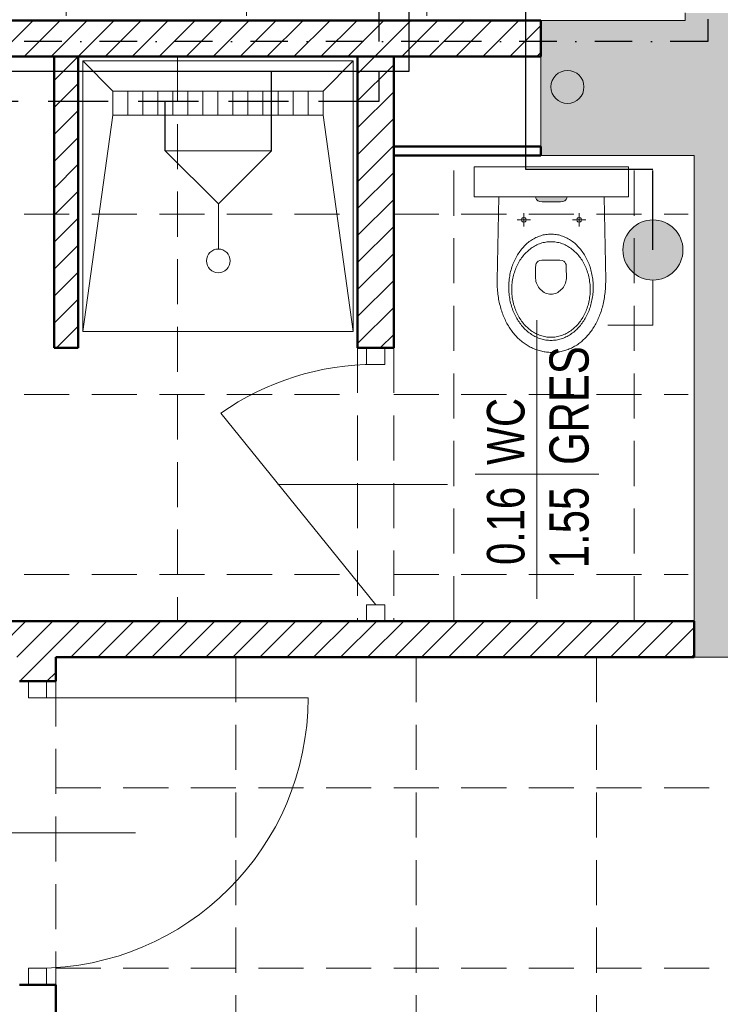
# Model space of a CAD drawing. Header units: millimetres. Extents: x -23540 to 53212, y -37964 to 41185.
# Tile 39 of 203: x -8764 to -8531, y -31801 to -31474. Entities that reach past the tile are written whole.
import ezdxf
from ezdxf.enums import TextEntityAlignment as Align

# ---------------------------------------------------------------- set-up
doc = ezdxf.new("R2010")
doc.units = ezdxf.units.MM
for name, pattern in [('DASHDOT', [1, 0.5, -0.25, 0, -0.25]), ('DASHED', [0.75, 0.5, -0.25]), ('DASHEDX2', [1.5, 1, -0.5])]:
    doc.linetypes.add(name, pattern=pattern)
doc.layers.get('0').update_dxf_attribs({"lineweight": 18})
for name, color, linetype, lineweight in [('BA_KS_ist.', 34, 'Continuous', 50), ('BA_met', 7, 'Continuous', 18), ('Cienka', 7, 'Continuous', 18), ('mm_CWP', 210, 'DASHDOT', 30), ('mm_CWU', 20, 'DASHED', 30), ('mm_woda_armatura', 7, 'Continuous', 20), ('mm_ZWU', 5, 'Continuous', 30), ('PG_PRZERYWANE_ŚREDNIE', 1, 'DASHEDX2', 18), ('PG_WIDOKOWE_CIENKIE', 1, 'Continuous', 18), ('PG_WYPOSAŻENIE', 1, 'Continuous', 18), ('PG_ŚCIANY_DZIAŁOWE', 3, 'Continuous', 18), ('WYPOSAŻENIE GARAŻU', 253, 'Continuous', 5)]:
    doc.layers.add(name, color=color, linetype=linetype, lineweight=lineweight)
doc.styles.add('ROMANS', font='bikromsw.shx', dxfattribs={"width": 0.8})
doc.styles.get("Standard").update_dxf_attribs({"font": 'arial.ttf'})
doc.linetypes.add('HOT_WATER_SUPPLY', pattern='A,0.5,-0.2,["HW",Standard,S=0.1,R=0,X=-0.1,Y=-0.05],-0.2', length=0.9)

# ---------------------------------------------------------------- blocks, each defined once
blk = doc.blocks.new('jamb')
blk.add_lwpolyline([(-0.5, -0.5), (-0.5, 0.5), (0.5, 0.5), (0.5, -0.5)], close=True)
blk = doc.blocks.new('dr1h901')
at = {"color": 0}
blk.add_line((-0.5, 0), (-0.5, 1), dxfattribs=at)
blk.add_line((0, 0.3622), (0, -0.2655))
blk.add_arc((-0.5, 0), 1, 0, 90, dxfattribs=at)
blk = doc.blocks.new('bikmet')
blk.add_line((0, 1.65), (0, -1.65))
at = {"style": 'ROMANS', "width": 0.8}
blk.add_attdef('NRPOM', text='', height=1, dxfattribs=at).set_placement((-0.333, 0.333), align=Align.RIGHT)
blk.add_attdef('NWAPOM', (0.25, 0.333), '', height=1, dxfattribs=at)
blk.add_attdef('RAREA', text='', height=1.042, dxfattribs=at).set_placement((-0.333, -0.333), align=Align.TOP_RIGHT)
blk.add_attdef('PODLOGA', text='', height=1.042, dxfattribs=at).set_placement((0.25, -0.333), align=Align.TOP_LEFT)
blk = doc.blocks.new('natrysk')
at = {"layer": 'mm_CWU', "ltscale": 100}
blk.add_line((32256.82, 5293.32), (32256.82, 5276.9), dxfattribs=at)
at = {"layer": 'mm_woda_armatura', "linetype": 'HOT_WATER_SUPPLY'}
blk.add_line((32239.14, 5310.99), (32239.14, 5325.99), dxfattribs=at)
at = {"layer": 'mm_woda_armatura', "linetype": 'Continuous'}
for p, q in [((32239.14, 5310.99), (32221.46, 5293.32)), ((32239.14, 5310.99), (32256.82, 5293.32)), ((32256.82, 5293.32), (32221.46, 5293.32))]:
    blk.add_line(p, q, dxfattribs=at)
at = {"layer": 'mm_woda_armatura', "linetype": 'HOT_WATER_SUPPLY'}
blk.add_circle((32239.14, 5329.95), 3.95, dxfattribs=at)
at = {"layer": 'mm_ZWU', "ltscale": 100}
blk.add_line((32221.46, 5293.32), (32221.46, 5266.9), dxfattribs=at)
blk = doc.blocks.new('zaworWC')
at = {"layer": 'mm_woda_armatura', "linetype": 'HOT_WATER_SUPPLY'}
blk.add_hatch(color=256, dxfattribs=at).paths.add_polyline_path([(32311.96, 5272.68, 1), (32331.96, 5272.68, 1)])
for p, q in [((32321.96, 5282.68), (32321.96, 5297.68)), ((32321.96, 5297.68), (32336.96, 5297.68))]:
    blk.add_line(p, q, dxfattribs=at)
blk.add_circle((32321.96, 5272.68), 10, dxfattribs=at)
at = {"layer": 'mm_ZWU', "ltscale": 100}
blk.add_line((32321.96, 5272.68), (32321.96, 5246.26), dxfattribs=at)

msp = doc.modelspace()

# ---------------------------------------------------------------- hatches: boundary and pattern name
at = {"lineweight": 18, "true_color": 0x636466, "transparency": 33554559}
h = msp.add_hatch(color=251, dxfattribs=at)
h.dxf.hatch_style = 1
h.paths.add_polyline_path([(-8583.68, -31534.37), (-8582.91, -31534.26), (-8582.29, -31533.97), (-8581.83, -31533.58), (-8581.54, -31533.14), (-8581.44, -31532.73), (-8592.03, -31532.73), (-8591.93, -31533.14), (-8591.65, -31533.58), (-8591.19, -31533.97), (-8590.57, -31534.26), (-8589.79, -31534.37)])
at = {"layer": 'PG_ŚCIANY_DZIAŁOWE', "true_color": 0x636466, "transparency": 33554610}
h = msp.add_hatch(color=251, dxfattribs=at)
h.dxf.hatch_style = 1
h.paths.add_polyline_path([(-8590.21, -31518.96), (-8519.71, -31518.96), (-8519.71, -31494.46), (-8460.21, -31494.46), (-8460.21, -31479.46), (-8518.71, -31479.46), (-8518.71, -31471.46), (-8542.21, -31471.46), (-8542.21, -31473.96), (-8590.21, -31473.96)])
h = msp.add_hatch(color=251, dxfattribs=at)
h.dxf.hatch_style = 1
h.paths.add_polyline_path([(-8519.71, -31518.96), (-8539.21, -31518.96), (-8539.21, -31685.96), (-8519.71, -31685.96)])

# ---------------------------------------------------------------- linework, layer by layer
at = {"color": 251, "true_color": 0x636466}
for p, q in [((-8542.21, -31471.46), (-8542.21, -31473.96)), ((-9119.71, -31473.96), (-8590.21, -31473.96)), ((-8590.21, -31473.96), (-8590.21, -31485.96)), ((-8542.21, -31473.96), (-8590.21, -31473.96)), ((-8590.21, -31473.96), (-8590.21, -31518.96)), ((-8590.21, -31485.96), (-9119.71, -31485.96)), ((-8590.21, -31518.96), (-8539.21, -31518.96)), ((-8539.21, -31685.96), (-8539.21, -31518.96)), ((-8642.21, -31582.96), (-8648.21, -31582.96)), ((-8648.21, -31582.96), (-8648.21, -31588.46)), ((-8642.21, -31588.46), (-8642.21, -31582.96)), ((-8648.21, -31588.46), (-8642.21, -31588.46)), ((-8539.21, -31685.96), (-8519.71, -31685.96))]:
    msp.add_line(p, q, dxfattribs=at)
at = {"color": 251, "lineweight": 18, "true_color": 0x636466}
for p, q in [((-8612.4, -31532.73), (-8612.4, -31522.73)), ((-8612.4, -31522.73), (-8561.08, -31522.73)), ((-8561.08, -31532.73), (-8561.08, -31522.73)), ((-8612.4, -31532.73), (-8561.08, -31532.73))]:
    msp.add_line(p, q, dxfattribs=at)
at = {"color": 251, "lineweight": 13, "true_color": 0x636466}
for p, q in [((-8604.26, -31532.72), (-8604.81, -31560.44)), ((-8591.93, -31533.14), (-8592.03, -31532.73)), ((-8591.65, -31533.58), (-8591.93, -31533.14)), ((-8591.19, -31533.97), (-8591.65, -31533.58)), ((-8590.57, -31534.26), (-8591.19, -31533.97)), ((-8589.79, -31534.37), (-8590.57, -31534.26)), ((-8589.79, -31534.37), (-8583.68, -31534.37)), ((-8583.68, -31534.37), (-8582.91, -31534.26)), ((-8582.91, -31534.26), (-8582.29, -31533.97)), ((-8582.29, -31533.97), (-8581.83, -31533.58)), ((-8581.83, -31533.58), (-8581.54, -31533.14)), ((-8581.54, -31533.14), (-8581.44, -31532.73)), ((-8568.66, -31560.44), (-8569.21, -31532.73)), ((-8595.9, -31542.59), (-8595.9, -31538.09)), ((-8577.48, -31542.59), (-8577.48, -31538.09)), ((-8593.71, -31540.34), (-8598.08, -31540.34)), ((-8596.6, -31539.93), (-8596.71, -31540.34)), ((-8596.71, -31540.34), (-8596.6, -31540.75)), ((-8596.31, -31539.64), (-8596.6, -31539.93)), ((-8596.6, -31540.75), (-8596.31, -31541.05)), ((-8595.9, -31539.52), (-8596.31, -31539.64)), ((-8596.31, -31541.05), (-8595.9, -31541.16)), ((-8595.48, -31539.64), (-8595.9, -31539.52)), ((-8595.9, -31541.16), (-8595.48, -31541.05)), ((-8595.19, -31539.93), (-8595.48, -31539.64)), ((-8595.48, -31541.05), (-8595.19, -31540.75)), ((-8595.08, -31540.34), (-8595.19, -31539.93)), ((-8595.19, -31540.75), (-8595.08, -31540.34)), ((-8575.3, -31540.34), (-8579.67, -31540.34)), ((-8578.19, -31539.93), (-8578.3, -31540.34)), ((-8578.3, -31540.34), (-8578.19, -31540.75)), ((-8577.9, -31539.64), (-8578.19, -31539.93)), ((-8578.19, -31540.75), (-8577.9, -31541.05)), ((-8577.48, -31539.52), (-8577.9, -31539.64)), ((-8577.9, -31541.05), (-8577.48, -31541.16)), ((-8577.07, -31539.64), (-8577.48, -31539.52)), ((-8577.48, -31541.16), (-8577.07, -31541.05)), ((-8576.78, -31539.93), (-8577.07, -31539.64)), ((-8577.07, -31541.05), (-8576.78, -31540.75)), ((-8576.67, -31540.34), (-8576.78, -31539.93)), ((-8576.78, -31540.75), (-8576.67, -31540.34)), ((-8589.85, -31545.5), (-8589.43, -31545.39)), ((-8589.43, -31545.39), (-8589.02, -31545.3)), ((-8589.02, -31545.3), (-8588.59, -31545.23)), ((-8588.59, -31545.23), (-8588.17, -31545.17)), ((-8588.17, -31545.17), (-8587.74, -31545.13)), ((-8587.74, -31545.13), (-8587.3, -31545.1)), ((-8587.3, -31545.1), (-8586.87, -31545.1)), ((-8586.87, -31545.1), (-8586.43, -31545.1)), ((-8586.43, -31545.1), (-8586, -31545.13)), ((-8586, -31545.13), (-8585.57, -31545.17)), ((-8585.57, -31545.17), (-8585.14, -31545.23)), ((-8585.14, -31545.23), (-8584.72, -31545.3)), ((-8584.72, -31545.3), (-8584.3, -31545.39)), ((-8584.3, -31545.39), (-8583.88, -31545.5)), ((-8595.42, -31548.76), (-8595.1, -31548.46)), ((-8595.1, -31548.46), (-8594.76, -31548.16)), ((-8594.76, -31548.16), (-8594.42, -31547.88)), ((-8594.42, -31547.88), (-8594.07, -31547.6)), ((-8594.07, -31547.6), (-8593.72, -31547.35)), ((-8593.72, -31547.35), (-8593.36, -31547.1)), ((-8593.36, -31547.1), (-8592.99, -31546.87)), ((-8592.99, -31546.87), (-8592.62, -31546.65)), ((-8592.62, -31546.65), (-8592.24, -31546.44)), ((-8592.24, -31546.44), (-8591.85, -31546.25)), ((-8591.85, -31546.25), (-8591.46, -31546.07)), ((-8591.55, -31548.67), (-8591.15, -31548.49)), ((-8591.46, -31546.07), (-8591.07, -31545.9)), ((-8591.15, -31548.49), (-8590.74, -31548.33)), ((-8591.07, -31545.9), (-8590.66, -31545.75)), ((-8590.74, -31548.33), (-8590.33, -31548.18)), ((-8590.66, -31545.75), (-8590.26, -31545.62)), ((-8590.33, -31548.18), (-8589.91, -31548.05)), ((-8590.26, -31545.62), (-8589.85, -31545.5)), ((-8589.91, -31548.05), (-8589.49, -31547.94)), ((-8589.49, -31547.94), (-8589.07, -31547.84)), ((-8589.07, -31547.84), (-8588.63, -31547.76)), ((-8588.63, -31547.76), (-8588.2, -31547.69)), ((-8588.2, -31547.69), (-8587.76, -31547.65)), ((-8587.76, -31547.65), (-8587.31, -31547.62)), ((-8587.31, -31547.62), (-8586.87, -31547.61)), ((-8586.87, -31547.61), (-8586.42, -31547.62)), ((-8586.87, -31547.61), (-8586.87, -31547.61)), ((-8586.42, -31547.62), (-8585.97, -31547.65)), ((-8585.97, -31547.65), (-8585.53, -31547.69)), ((-8585.53, -31547.69), (-8585.1, -31547.76)), ((-8585.1, -31547.76), (-8584.67, -31547.84)), ((-8584.67, -31547.84), (-8584.24, -31547.94)), ((-8584.24, -31547.94), (-8583.82, -31548.05)), ((-8583.88, -31545.5), (-8583.47, -31545.62)), ((-8583.82, -31548.05), (-8583.4, -31548.18)), ((-8583.47, -31545.62), (-8583.07, -31545.75)), ((-8583.4, -31548.18), (-8582.99, -31548.33)), ((-8583.07, -31545.75), (-8582.67, -31545.9)), ((-8582.99, -31548.33), (-8582.58, -31548.49)), ((-8582.67, -31545.9), (-8582.27, -31546.07)), ((-8582.58, -31548.49), (-8582.18, -31548.67)), ((-8582.27, -31546.07), (-8581.88, -31546.25)), ((-8581.88, -31546.25), (-8581.5, -31546.44)), ((-8581.5, -31546.44), (-8581.12, -31546.65)), ((-8581.12, -31546.65), (-8580.74, -31546.87)), ((-8580.74, -31546.87), (-8580.38, -31547.1)), ((-8580.38, -31547.1), (-8580.01, -31547.35)), ((-8580.01, -31547.35), (-8579.66, -31547.6)), ((-8579.66, -31547.6), (-8579.31, -31547.88)), ((-8579.31, -31547.88), (-8578.97, -31548.16)), ((-8578.97, -31548.16), (-8578.64, -31548.46)), ((-8578.64, -31548.46), (-8578.31, -31548.76)), ((-8598.01, -31552.02), (-8597.76, -31551.62)), ((-8597.76, -31551.62), (-8597.5, -31551.23)), ((-8597.5, -31551.23), (-8597.23, -31550.84)), ((-8597.23, -31550.84), (-8596.95, -31550.47)), ((-8596.95, -31550.47), (-8596.66, -31550.11)), ((-8596.66, -31550.11), (-8596.36, -31549.76)), ((-8596.36, -31549.76), (-8596.06, -31549.41)), ((-8596.09, -31552.28), (-8595.79, -31551.93)), ((-8596.06, -31549.41), (-8595.74, -31549.08)), ((-8595.79, -31551.93), (-8595.48, -31551.58)), ((-8595.74, -31549.08), (-8595.42, -31548.76)), ((-8595.48, -31551.58), (-8595.16, -31551.25)), ((-8595.16, -31551.25), (-8594.84, -31550.94)), ((-8594.84, -31550.94), (-8594.5, -31550.63)), ((-8594.5, -31550.63), (-8594.16, -31550.34)), ((-8594.16, -31550.34), (-8593.81, -31550.06)), ((-8593.81, -31550.06), (-8593.45, -31549.79)), ((-8593.45, -31549.79), (-8593.08, -31549.54)), ((-8593.08, -31549.54), (-8592.71, -31549.3)), ((-8592.71, -31549.3), (-8592.33, -31549.07)), ((-8592.33, -31549.07), (-8591.94, -31548.87)), ((-8591.94, -31548.87), (-8591.55, -31548.67)), ((-8582.18, -31548.67), (-8581.79, -31548.87)), ((-8581.79, -31548.87), (-8581.4, -31549.07)), ((-8581.4, -31549.07), (-8581.02, -31549.3)), ((-8581.02, -31549.3), (-8580.65, -31549.54)), ((-8580.65, -31549.54), (-8580.28, -31549.79)), ((-8580.28, -31549.79), (-8579.92, -31550.06)), ((-8579.92, -31550.06), (-8579.57, -31550.34)), ((-8579.57, -31550.34), (-8579.23, -31550.63)), ((-8579.23, -31550.63), (-8578.89, -31550.94)), ((-8578.89, -31550.94), (-8578.57, -31551.25)), ((-8578.57, -31551.25), (-8578.25, -31551.58)), ((-8578.31, -31548.76), (-8577.99, -31549.08)), ((-8578.25, -31551.58), (-8577.94, -31551.93)), ((-8577.99, -31549.08), (-8577.68, -31549.41)), ((-8577.94, -31551.93), (-8577.64, -31552.28)), ((-8577.68, -31549.41), (-8577.37, -31549.76)), ((-8577.37, -31549.76), (-8577.07, -31550.11)), ((-8577.07, -31550.11), (-8576.79, -31550.47)), ((-8576.79, -31550.47), (-8576.51, -31550.84)), ((-8576.51, -31550.84), (-8576.23, -31551.23)), ((-8576.23, -31551.23), (-8575.97, -31551.62)), ((-8575.97, -31551.62), (-8575.72, -31552.02)), ((-8599.7, -31555.56), (-8599.52, -31555.09)), ((-8599.52, -31555.09), (-8599.34, -31554.62)), ((-8599.34, -31554.62), (-8599.14, -31554.17)), ((-8599.14, -31554.17), (-8598.94, -31553.72)), ((-8598.94, -31553.72), (-8598.72, -31553.28)), ((-8598.72, -31553.28), (-8598.49, -31552.85)), ((-8598.49, -31552.85), (-8598.26, -31552.43)), ((-8598.26, -31552.43), (-8598.01, -31552.02)), ((-8598.14, -31555.5), (-8597.92, -31555.07)), ((-8597.92, -31555.07), (-8597.69, -31554.64)), ((-8597.69, -31554.64), (-8597.45, -31554.22)), ((-8597.45, -31554.22), (-8597.2, -31553.81)), ((-8597.2, -31553.81), (-8596.94, -31553.41)), ((-8596.94, -31553.41), (-8596.67, -31553.03)), ((-8596.67, -31553.03), (-8596.38, -31552.65)), ((-8596.38, -31552.65), (-8596.09, -31552.28)), ((-8591.89, -31555.24), (-8591.74, -31554.83)), ((-8591.74, -31554.83), (-8591.48, -31554.43)), ((-8591.48, -31554.43), (-8591.1, -31554.11)), ((-8591.1, -31554.11), (-8590.57, -31553.88)), ((-8590.57, -31553.88), (-8589.86, -31553.8)), ((-8589.86, -31553.8), (-8589.87, -31553.8)), ((-8589.86, -31553.8), (-8586.63, -31553.8)), ((-8586.63, -31553.8), (-8583.88, -31553.8)), ((-8583.88, -31553.8), (-8583.17, -31553.88)), ((-8583.17, -31553.88), (-8582.64, -31554.11)), ((-8582.64, -31554.11), (-8582.26, -31554.44)), ((-8582.26, -31554.44), (-8582, -31554.83)), ((-8582, -31554.83), (-8581.85, -31555.25)), ((-8577.64, -31552.28), (-8577.35, -31552.65)), ((-8577.35, -31552.65), (-8577.07, -31553.03)), ((-8577.07, -31553.03), (-8576.8, -31553.41)), ((-8576.8, -31553.41), (-8576.53, -31553.81)), ((-8576.53, -31553.81), (-8576.28, -31554.22)), ((-8576.28, -31554.22), (-8576.04, -31554.64)), ((-8576.04, -31554.64), (-8575.81, -31555.07)), ((-8575.81, -31555.07), (-8575.59, -31555.5)), ((-8575.72, -31552.02), (-8575.47, -31552.43)), ((-8575.47, -31552.43), (-8575.24, -31552.85)), ((-8575.24, -31552.85), (-8575.01, -31553.28)), ((-8575.01, -31553.28), (-8574.8, -31553.72)), ((-8574.8, -31553.72), (-8574.59, -31554.17)), ((-8574.59, -31554.17), (-8574.4, -31554.62)), ((-8574.4, -31554.62), (-8574.21, -31555.09)), ((-8574.21, -31555.09), (-8574.03, -31555.56)), ((-8600.51, -31558.52), (-8600.41, -31558.01)), ((-8600.41, -31558.01), (-8600.29, -31557.51)), ((-8600.29, -31557.51), (-8600.16, -31557.01)), ((-8600.16, -31557.01), (-8600.01, -31556.52)), ((-8600.01, -31556.52), (-8599.86, -31556.03)), ((-8599.86, -31556.03), (-8599.7, -31555.56)), ((-8599.34, -31558.8), (-8599.2, -31558.31)), ((-8599.2, -31558.31), (-8599.06, -31557.82)), ((-8599.06, -31557.82), (-8598.9, -31557.34)), ((-8598.9, -31557.34), (-8598.72, -31556.87)), ((-8598.72, -31556.87), (-8598.54, -31556.41)), ((-8598.54, -31556.41), (-8598.35, -31555.95)), ((-8598.35, -31555.95), (-8598.14, -31555.5)), ((-8591.97, -31556), (-8591.96, -31555.65)), ((-8591.97, -31559.84), (-8591.97, -31556)), ((-8591.96, -31555.65), (-8591.89, -31555.24)), ((-8581.85, -31555.25), (-8581.78, -31555.66)), ((-8581.78, -31555.66), (-8581.77, -31556.02)), ((-8581.77, -31556.02), (-8581.75, -31559.87)), ((-8575.59, -31555.5), (-8575.39, -31555.95)), ((-8575.39, -31555.95), (-8575.19, -31556.41)), ((-8575.19, -31556.41), (-8575.01, -31556.87)), ((-8575.01, -31556.87), (-8574.84, -31557.34)), ((-8574.84, -31557.34), (-8574.68, -31557.82)), ((-8574.68, -31557.82), (-8574.53, -31558.31)), ((-8574.53, -31558.31), (-8574.4, -31558.8)), ((-8574.03, -31555.56), (-8573.87, -31556.03)), ((-8573.87, -31556.03), (-8573.72, -31556.52)), ((-8573.72, -31556.52), (-8573.58, -31557.01)), ((-8573.58, -31557.01), (-8573.44, -31557.51)), ((-8573.44, -31557.51), (-8573.33, -31558.01)), ((-8573.33, -31558.01), (-8573.22, -31558.52)), ((-8604.81, -31560.44), (-8604.81, -31561.04)), ((-8604.81, -31561.04), (-8604.79, -31561.64)), ((-8604.79, -31561.64), (-8604.77, -31562.23)), ((-8600.92, -31562.24), (-8600.9, -31561.69)), ((-8600.9, -31561.69), (-8600.87, -31561.15)), ((-8600.87, -31561.15), (-8600.82, -31560.62)), ((-8600.82, -31560.62), (-8600.77, -31560.08)), ((-8600.77, -31560.08), (-8600.69, -31559.56)), ((-8600.69, -31559.56), (-8600.61, -31559.04)), ((-8600.61, -31559.04), (-8600.51, -31558.52)), ((-8599.86, -31561.9), (-8599.81, -31561.37)), ((-8599.81, -31561.37), (-8599.74, -31560.85)), ((-8599.74, -31560.85), (-8599.66, -31560.33)), ((-8599.66, -31560.33), (-8599.57, -31559.81)), ((-8599.57, -31559.81), (-8599.46, -31559.3)), ((-8599.46, -31559.3), (-8599.34, -31558.8)), ((-8591.94, -31560.37), (-8591.97, -31559.84)), ((-8591.85, -31560.88), (-8591.94, -31560.37)), ((-8591.71, -31561.38), (-8591.85, -31560.88)), ((-8591.51, -31561.86), (-8591.71, -31561.38)), ((-8582.03, -31561.4), (-8582.22, -31561.88)), ((-8581.88, -31560.9), (-8582.03, -31561.4)), ((-8581.79, -31560.39), (-8581.88, -31560.9)), ((-8581.75, -31559.87), (-8581.79, -31560.39)), ((-8574.4, -31558.8), (-8574.28, -31559.3)), ((-8574.28, -31559.3), (-8574.17, -31559.81)), ((-8574.17, -31559.81), (-8574.07, -31560.33)), ((-8574.07, -31560.33), (-8573.99, -31560.85)), ((-8573.99, -31560.85), (-8573.93, -31561.37)), ((-8573.93, -31561.37), (-8573.87, -31561.9)), ((-8573.22, -31558.52), (-8573.12, -31559.04)), ((-8573.12, -31559.04), (-8573.04, -31559.56)), ((-8573.04, -31559.56), (-8572.97, -31560.08)), ((-8572.97, -31560.08), (-8572.91, -31560.62)), ((-8572.91, -31560.62), (-8572.86, -31561.15)), ((-8572.86, -31561.15), (-8572.83, -31561.69)), ((-8572.83, -31561.69), (-8572.81, -31562.24)), ((-8568.69, -31562.24), (-8568.67, -31561.65)), ((-8568.67, -31561.65), (-8568.66, -31561.04)), ((-8568.66, -31561.04), (-8568.66, -31560.44)), ((-8604.77, -31562.23), (-8604.74, -31562.81)), ((-8604.74, -31562.81), (-8604.71, -31563.39)), ((-8604.71, -31563.39), (-8604.66, -31563.97)), ((-8604.66, -31563.97), (-8604.6, -31564.53)), ((-8604.6, -31564.53), (-8604.54, -31565.09)), ((-8600.93, -31562.79), (-8600.92, -31562.24)), ((-8600.92, -31563.34), (-8600.93, -31562.79)), ((-8600.93, -31562.79), (-8600.93, -31562.79)), ((-8600.9, -31563.89), (-8600.92, -31563.34)), ((-8600.87, -31564.43), (-8600.9, -31563.89)), ((-8600.82, -31564.96), (-8600.87, -31564.43)), ((-8600.77, -31565.49), (-8600.82, -31564.96)), ((-8599.93, -31563.53), (-8599.92, -31562.98)), ((-8599.92, -31564.07), (-8599.93, -31563.53)), ((-8599.93, -31563.53), (-8599.93, -31563.53)), ((-8599.92, -31562.98), (-8599.9, -31562.44)), ((-8599.9, -31564.61), (-8599.92, -31564.07)), ((-8599.9, -31562.44), (-8599.86, -31561.9)), ((-8599.86, -31565.15), (-8599.9, -31564.61)), ((-8591.27, -31562.33), (-8591.51, -31561.86)), ((-8590.99, -31562.76), (-8591.27, -31562.33)), ((-8590.66, -31563.17), (-8590.99, -31562.76)), ((-8590.31, -31563.55), (-8590.66, -31563.17)), ((-8589.93, -31563.9), (-8590.31, -31563.55)), ((-8589.53, -31564.21), (-8589.93, -31563.9)), ((-8589.1, -31564.48), (-8589.53, -31564.21)), ((-8588.67, -31564.71), (-8589.1, -31564.48)), ((-8588.22, -31564.89), (-8588.67, -31564.71)), ((-8587.77, -31565.03), (-8588.22, -31564.89)), ((-8587.31, -31565.11), (-8587.77, -31565.03)), ((-8585.96, -31565.03), (-8586.41, -31565.11)), ((-8585.51, -31564.89), (-8585.96, -31565.03)), ((-8585.06, -31564.71), (-8585.51, -31564.89)), ((-8584.63, -31564.48), (-8585.06, -31564.71)), ((-8584.2, -31564.21), (-8584.63, -31564.48)), ((-8583.8, -31563.91), (-8584.2, -31564.21)), ((-8583.42, -31563.56), (-8583.8, -31563.91)), ((-8583.07, -31563.18), (-8583.42, -31563.56)), ((-8582.75, -31562.77), (-8583.07, -31563.18)), ((-8582.46, -31562.34), (-8582.75, -31562.77)), ((-8582.22, -31561.88), (-8582.46, -31562.34)), ((-8573.87, -31561.9), (-8573.84, -31562.44)), ((-8573.84, -31564.61), (-8573.87, -31565.15)), ((-8573.84, -31562.44), (-8573.81, -31562.98)), ((-8573.81, -31564.07), (-8573.84, -31564.61)), ((-8573.81, -31562.98), (-8573.81, -31563.53)), ((-8573.81, -31563.53), (-8573.81, -31563.53)), ((-8573.81, -31563.53), (-8573.81, -31564.07)), ((-8572.91, -31564.96), (-8572.97, -31565.49)), ((-8572.86, -31564.43), (-8572.91, -31564.96)), ((-8572.83, -31563.89), (-8572.86, -31564.43)), ((-8572.81, -31563.34), (-8572.83, -31563.89)), ((-8572.81, -31562.24), (-8572.8, -31562.79)), ((-8572.8, -31562.79), (-8572.81, -31563.34)), ((-8568.93, -31565.13), (-8568.86, -31564.56)), ((-8568.86, -31564.56), (-8568.81, -31563.99)), ((-8568.81, -31563.99), (-8568.76, -31563.41)), ((-8568.76, -31563.41), (-8568.72, -31562.83)), ((-8568.72, -31562.83), (-8568.69, -31562.24)), ((-8604.54, -31565.09), (-8604.46, -31565.65)), ((-8604.46, -31565.65), (-8604.38, -31566.19)), ((-8604.38, -31566.19), (-8604.29, -31566.73)), ((-8604.29, -31566.73), (-8604.18, -31567.27)), ((-8604.18, -31567.27), (-8604.08, -31567.79)), ((-8604.08, -31567.79), (-8603.96, -31568.31)), ((-8603.96, -31568.31), (-8603.83, -31568.82)), ((-8600.69, -31566.02), (-8600.77, -31565.49)), ((-8600.61, -31566.54), (-8600.69, -31566.02)), ((-8600.51, -31567.06), (-8600.61, -31566.54)), ((-8600.41, -31567.57), (-8600.51, -31567.06)), ((-8600.29, -31568.07), (-8600.41, -31567.57)), ((-8600.16, -31568.57), (-8600.29, -31568.07)), ((-8599.81, -31565.68), (-8599.86, -31565.15)), ((-8599.74, -31566.21), (-8599.81, -31565.68)), ((-8599.66, -31566.73), (-8599.74, -31566.21)), ((-8599.57, -31567.24), (-8599.66, -31566.73)), ((-8599.46, -31567.75), (-8599.57, -31567.24)), ((-8599.34, -31568.25), (-8599.46, -31567.75)), ((-8599.2, -31568.75), (-8599.34, -31568.25)), ((-8586.86, -31565.14), (-8587.31, -31565.11)), ((-8586.41, -31565.11), (-8586.86, -31565.14)), ((-8574.4, -31568.25), (-8574.53, -31568.75)), ((-8574.28, -31567.75), (-8574.4, -31568.25)), ((-8574.17, -31567.24), (-8574.28, -31567.75)), ((-8574.07, -31566.73), (-8574.17, -31567.24)), ((-8573.99, -31566.21), (-8574.07, -31566.73)), ((-8573.93, -31565.68), (-8573.99, -31566.21)), ((-8573.87, -31565.15), (-8573.93, -31565.68)), ((-8573.44, -31568.07), (-8573.58, -31568.57)), ((-8573.33, -31567.57), (-8573.44, -31568.07)), ((-8573.22, -31567.06), (-8573.33, -31567.57)), ((-8573.12, -31566.54), (-8573.22, -31567.06)), ((-8573.04, -31566.02), (-8573.12, -31566.54)), ((-8572.97, -31565.49), (-8573.04, -31566.02)), ((-8569.51, -31568.37), (-8569.39, -31567.85)), ((-8569.39, -31567.85), (-8569.28, -31567.32)), ((-8569.28, -31567.32), (-8569.18, -31566.78)), ((-8569.18, -31566.78), (-8569.09, -31566.23)), ((-8569.09, -31566.23), (-8569.01, -31565.68)), ((-8569.01, -31565.68), (-8568.93, -31565.13)), ((-8603.83, -31568.82), (-8603.7, -31569.33)), ((-8603.7, -31569.33), (-8603.56, -31569.83)), ((-8603.56, -31569.83), (-8603.41, -31570.32)), ((-8603.41, -31570.32), (-8603.25, -31570.8)), ((-8603.25, -31570.8), (-8603.09, -31571.28)), ((-8603.09, -31571.28), (-8602.92, -31571.75)), ((-8600.01, -31569.06), (-8600.16, -31568.57)), ((-8599.86, -31569.55), (-8600.01, -31569.06)), ((-8599.7, -31570.02), (-8599.86, -31569.55)), ((-8599.52, -31570.49), (-8599.7, -31570.02)), ((-8599.34, -31570.96), (-8599.52, -31570.49)), ((-8599.14, -31571.41), (-8599.34, -31570.96)), ((-8599.06, -31569.23), (-8599.2, -31568.75)), ((-8598.94, -31571.86), (-8599.14, -31571.41)), ((-8598.9, -31569.71), (-8599.06, -31569.23)), ((-8598.72, -31570.18), (-8598.9, -31569.71)), ((-8598.54, -31570.65), (-8598.72, -31570.18)), ((-8598.35, -31571.1), (-8598.54, -31570.65)), ((-8598.14, -31571.55), (-8598.35, -31571.1)), ((-8597.92, -31571.99), (-8598.14, -31571.55)), ((-8575.59, -31571.55), (-8575.81, -31571.99)), ((-8575.39, -31571.1), (-8575.59, -31571.55)), ((-8575.19, -31570.65), (-8575.39, -31571.1)), ((-8575.01, -31570.18), (-8575.19, -31570.65)), ((-8574.84, -31569.71), (-8575.01, -31570.18)), ((-8574.68, -31569.23), (-8574.84, -31569.71)), ((-8574.59, -31571.41), (-8574.8, -31571.86)), ((-8574.53, -31568.75), (-8574.68, -31569.23)), ((-8574.4, -31570.96), (-8574.59, -31571.41)), ((-8574.21, -31570.49), (-8574.4, -31570.96)), ((-8574.03, -31570.02), (-8574.21, -31570.49)), ((-8573.87, -31569.55), (-8574.03, -31570.02)), ((-8573.72, -31569.06), (-8573.87, -31569.55)), ((-8573.58, -31568.57), (-8573.72, -31569.06)), ((-8570.55, -31571.84), (-8570.38, -31571.36)), ((-8570.38, -31571.36), (-8570.21, -31570.88)), ((-8570.21, -31570.88), (-8570.06, -31570.39)), ((-8570.06, -31570.39), (-8569.91, -31569.9)), ((-8569.91, -31569.9), (-8569.77, -31569.4)), ((-8569.77, -31569.4), (-8569.63, -31568.89)), ((-8569.63, -31568.89), (-8569.51, -31568.37)), ((-8602.92, -31571.75), (-8602.74, -31572.21)), ((-8602.74, -31572.21), (-8602.55, -31572.67)), ((-8602.55, -31572.67), (-8602.36, -31573.11)), ((-8602.36, -31573.11), (-8602.16, -31573.55)), ((-8602.16, -31573.55), (-8601.95, -31573.98)), ((-8601.95, -31573.98), (-8601.74, -31574.41)), ((-8601.74, -31574.41), (-8601.52, -31574.82)), ((-8601.52, -31574.82), (-8601.29, -31575.23)), ((-8598.72, -31572.29), (-8598.94, -31571.86)), ((-8598.49, -31572.72), (-8598.72, -31572.29)), ((-8598.26, -31573.15), (-8598.49, -31572.72)), ((-8598.01, -31573.56), (-8598.26, -31573.15)), ((-8597.76, -31573.96), (-8598.01, -31573.56)), ((-8597.69, -31572.42), (-8597.92, -31571.99)), ((-8597.5, -31574.35), (-8597.76, -31573.96)), ((-8597.45, -31572.83), (-8597.69, -31572.42)), ((-8597.23, -31574.74), (-8597.5, -31574.35)), ((-8597.2, -31573.24), (-8597.45, -31572.83)), ((-8596.95, -31575.11), (-8597.23, -31574.74)), ((-8596.94, -31573.64), (-8597.2, -31573.24)), ((-8596.67, -31574.03), (-8596.94, -31573.64)), ((-8596.38, -31574.41), (-8596.67, -31574.03)), ((-8596.09, -31574.77), (-8596.38, -31574.41)), ((-8595.79, -31575.13), (-8596.09, -31574.77)), ((-8577.64, -31574.77), (-8577.94, -31575.13)), ((-8577.35, -31574.41), (-8577.64, -31574.77)), ((-8577.07, -31574.03), (-8577.35, -31574.41)), ((-8576.8, -31573.64), (-8577.07, -31574.03)), ((-8576.53, -31573.24), (-8576.8, -31573.64)), ((-8576.51, -31574.74), (-8576.79, -31575.11)), ((-8576.28, -31572.83), (-8576.53, -31573.24)), ((-8576.23, -31574.35), (-8576.51, -31574.74)), ((-8576.04, -31572.42), (-8576.28, -31572.83)), ((-8575.97, -31573.96), (-8576.23, -31574.35)), ((-8575.81, -31571.99), (-8576.04, -31572.42)), ((-8575.72, -31573.56), (-8575.97, -31573.96)), ((-8575.47, -31573.15), (-8575.72, -31573.56)), ((-8575.24, -31572.72), (-8575.47, -31573.15)), ((-8575.01, -31572.29), (-8575.24, -31572.72)), ((-8574.8, -31571.86), (-8575.01, -31572.29)), ((-8571.95, -31574.94), (-8571.73, -31574.52)), ((-8571.73, -31574.52), (-8571.52, -31574.09)), ((-8571.52, -31574.09), (-8571.31, -31573.66)), ((-8571.31, -31573.66), (-8571.11, -31573.21)), ((-8571.11, -31573.21), (-8570.91, -31572.76)), ((-8570.91, -31572.76), (-8570.73, -31572.3)), ((-8570.73, -31572.3), (-8570.55, -31571.84)), ((-8601.29, -31575.23), (-8601.05, -31575.63)), ((-8601.05, -31575.63), (-8600.81, -31576.02)), ((-8600.81, -31576.02), (-8600.56, -31576.41)), ((-8600.56, -31576.41), (-8600.31, -31576.79)), ((-8600.31, -31576.79), (-8600.05, -31577.15)), ((-8600.05, -31577.15), (-8599.79, -31577.51)), ((-8599.79, -31577.51), (-8599.52, -31577.86)), ((-8599.52, -31577.86), (-8599.24, -31578.21)), ((-8596.66, -31575.47), (-8596.95, -31575.11)), ((-8596.36, -31575.82), (-8596.66, -31575.47)), ((-8596.06, -31576.17), (-8596.36, -31575.82)), ((-8595.74, -31576.5), (-8596.06, -31576.17)), ((-8595.48, -31575.47), (-8595.79, -31575.13)), ((-8595.42, -31576.82), (-8595.74, -31576.5)), ((-8595.16, -31575.8), (-8595.48, -31575.47)), ((-8595.1, -31577.12), (-8595.42, -31576.82)), ((-8594.84, -31576.12), (-8595.16, -31575.8)), ((-8594.76, -31577.42), (-8595.1, -31577.12)), ((-8594.5, -31576.43), (-8594.84, -31576.12)), ((-8594.42, -31577.7), (-8594.76, -31577.42)), ((-8594.16, -31576.72), (-8594.5, -31576.43)), ((-8594.07, -31577.97), (-8594.42, -31577.7)), ((-8593.81, -31577), (-8594.16, -31576.72)), ((-8593.72, -31578.23), (-8594.07, -31577.97)), ((-8593.45, -31577.27), (-8593.81, -31577)), ((-8593.08, -31577.52), (-8593.45, -31577.27)), ((-8592.71, -31577.76), (-8593.08, -31577.52)), ((-8592.33, -31577.98), (-8592.71, -31577.76)), ((-8591.94, -31578.19), (-8592.33, -31577.98)), ((-8581.4, -31577.98), (-8581.79, -31578.19)), ((-8581.02, -31577.76), (-8581.4, -31577.98)), ((-8580.65, -31577.52), (-8581.02, -31577.76)), ((-8580.28, -31577.27), (-8580.65, -31577.52)), ((-8579.92, -31577), (-8580.28, -31577.27)), ((-8579.66, -31577.97), (-8580.01, -31578.23)), ((-8579.57, -31576.72), (-8579.92, -31577)), ((-8579.31, -31577.7), (-8579.66, -31577.97)), ((-8579.23, -31576.43), (-8579.57, -31576.72)), ((-8578.97, -31577.42), (-8579.31, -31577.7)), ((-8578.89, -31576.12), (-8579.23, -31576.43)), ((-8578.64, -31577.12), (-8578.97, -31577.42)), ((-8578.57, -31575.8), (-8578.89, -31576.12)), ((-8578.31, -31576.82), (-8578.64, -31577.12)), ((-8578.25, -31575.47), (-8578.57, -31575.8)), ((-8577.99, -31576.5), (-8578.31, -31576.82)), ((-8577.94, -31575.13), (-8578.25, -31575.47)), ((-8577.68, -31576.17), (-8577.99, -31576.5)), ((-8577.37, -31575.82), (-8577.68, -31576.17)), ((-8577.07, -31575.47), (-8577.37, -31575.82)), ((-8576.79, -31575.11), (-8577.07, -31575.47)), ((-8574.23, -31578.35), (-8573.95, -31578)), ((-8573.95, -31578), (-8573.68, -31577.65)), ((-8573.68, -31577.65), (-8573.42, -31577.29)), ((-8573.42, -31577.29), (-8573.16, -31576.91)), ((-8573.16, -31576.91), (-8572.9, -31576.54)), ((-8572.9, -31576.54), (-8572.66, -31576.15)), ((-8572.66, -31576.15), (-8572.41, -31575.75)), ((-8572.41, -31575.75), (-8572.18, -31575.35)), ((-8572.18, -31575.35), (-8571.95, -31574.94)), ((-8599.24, -31578.21), (-8598.96, -31578.54)), ((-8598.96, -31578.54), (-8598.67, -31578.87)), ((-8598.67, -31578.87), (-8598.37, -31579.19)), ((-8598.37, -31579.19), (-8598.07, -31579.5)), ((-8598.07, -31579.5), (-8597.77, -31579.8)), ((-8597.77, -31579.8), (-8597.46, -31580.09)), ((-8597.46, -31580.09), (-8597.15, -31580.37)), ((-8597.15, -31580.37), (-8596.83, -31580.65)), ((-8596.83, -31580.65), (-8596.5, -31580.91)), ((-8596.5, -31580.91), (-8596.17, -31581.17)), ((-8596.17, -31581.17), (-8595.84, -31581.42)), ((-8595.84, -31581.42), (-8595.5, -31581.65)), ((-8593.36, -31578.48), (-8593.72, -31578.23)), ((-8592.99, -31578.71), (-8593.36, -31578.48)), ((-8592.62, -31578.93), (-8592.99, -31578.71)), ((-8592.24, -31579.14), (-8592.62, -31578.93)), ((-8591.85, -31579.33), (-8592.24, -31579.14)), ((-8591.55, -31578.38), (-8591.94, -31578.19)), ((-8591.46, -31579.51), (-8591.85, -31579.33)), ((-8591.15, -31578.56), (-8591.55, -31578.38)), ((-8591.07, -31579.68), (-8591.46, -31579.51)), ((-8590.74, -31578.73), (-8591.15, -31578.56)), ((-8590.66, -31579.83), (-8591.07, -31579.68)), ((-8590.33, -31578.87), (-8590.74, -31578.73)), ((-8590.26, -31579.96), (-8590.66, -31579.83)), ((-8589.91, -31579), (-8590.33, -31578.87)), ((-8589.85, -31580.08), (-8590.26, -31579.96)), ((-8589.49, -31579.12), (-8589.91, -31579)), ((-8589.43, -31580.19), (-8589.85, -31580.08)), ((-8589.07, -31579.22), (-8589.49, -31579.12)), ((-8589.02, -31580.28), (-8589.43, -31580.19)), ((-8588.63, -31579.3), (-8589.07, -31579.22)), ((-8588.59, -31580.35), (-8589.02, -31580.28)), ((-8588.2, -31579.36), (-8588.63, -31579.3)), ((-8588.17, -31580.41), (-8588.59, -31580.35)), ((-8587.76, -31579.41), (-8588.2, -31579.36)), ((-8587.74, -31580.45), (-8588.17, -31580.41)), ((-8587.31, -31579.43), (-8587.76, -31579.41)), ((-8587.3, -31580.48), (-8587.74, -31580.45)), ((-8586.87, -31579.44), (-8587.31, -31579.43)), ((-8586.87, -31580.48), (-8587.3, -31580.48)), ((-8586.42, -31579.43), (-8586.87, -31579.44)), ((-8586.87, -31579.44), (-8586.87, -31579.44)), ((-8586.43, -31580.48), (-8586.87, -31580.48)), ((-8586.87, -31580.48), (-8586.87, -31580.48)), ((-8586, -31580.45), (-8586.43, -31580.48)), ((-8585.97, -31579.41), (-8586.42, -31579.43)), ((-8585.57, -31580.41), (-8586, -31580.45)), ((-8585.53, -31579.36), (-8585.97, -31579.41)), ((-8585.14, -31580.35), (-8585.57, -31580.41)), ((-8585.1, -31579.3), (-8585.53, -31579.36)), ((-8584.72, -31580.28), (-8585.14, -31580.35)), ((-8584.67, -31579.22), (-8585.1, -31579.3)), ((-8584.3, -31580.19), (-8584.72, -31580.28)), ((-8584.24, -31579.12), (-8584.67, -31579.22)), ((-8583.88, -31580.08), (-8584.3, -31580.19)), ((-8583.82, -31579), (-8584.24, -31579.12)), ((-8583.47, -31579.96), (-8583.88, -31580.08)), ((-8583.4, -31578.87), (-8583.82, -31579)), ((-8583.07, -31579.83), (-8583.47, -31579.96)), ((-8582.99, -31578.73), (-8583.4, -31578.87)), ((-8582.67, -31579.68), (-8583.07, -31579.83)), ((-8582.58, -31578.56), (-8582.99, -31578.73)), ((-8582.27, -31579.51), (-8582.67, -31579.68)), ((-8582.18, -31578.38), (-8582.58, -31578.56)), ((-8581.88, -31579.33), (-8582.27, -31579.51)), ((-8581.79, -31578.19), (-8582.18, -31578.38)), ((-8581.5, -31579.14), (-8581.88, -31579.33)), ((-8581.12, -31578.93), (-8581.5, -31579.14)), ((-8580.74, -31578.71), (-8581.12, -31578.93)), ((-8580.38, -31578.48), (-8580.74, -31578.71)), ((-8580.01, -31578.23), (-8580.38, -31578.48)), ((-8577.63, -31581.56), (-8577.29, -31581.31)), ((-8577.29, -31581.31), (-8576.96, -31581.06)), ((-8576.96, -31581.06), (-8576.64, -31580.79)), ((-8576.64, -31580.79), (-8576.32, -31580.52)), ((-8576.32, -31580.52), (-8576.01, -31580.23)), ((-8576.01, -31580.23), (-8575.7, -31579.94)), ((-8575.7, -31579.94), (-8575.39, -31579.64)), ((-8575.39, -31579.64), (-8575.09, -31579.33)), ((-8575.09, -31579.33), (-8574.8, -31579.01)), ((-8574.8, -31579.01), (-8574.51, -31578.68)), ((-8574.51, -31578.68), (-8574.23, -31578.35)), ((-8595.5, -31581.65), (-8595.16, -31581.88)), ((-8595.16, -31581.88), (-8594.81, -31582.1)), ((-8594.81, -31582.1), (-8594.46, -31582.31)), ((-8594.46, -31582.31), (-8594.11, -31582.51)), ((-8594.11, -31582.51), (-8593.75, -31582.7)), ((-8593.75, -31582.7), (-8593.38, -31582.89)), ((-8593.38, -31582.89), (-8593.02, -31583.06)), ((-8593.02, -31583.06), (-8592.65, -31583.22)), ((-8592.65, -31583.22), (-8592.27, -31583.38)), ((-8592.27, -31583.38), (-8591.9, -31583.52)), ((-8591.9, -31583.52), (-8591.52, -31583.65)), ((-8591.52, -31583.65), (-8591.13, -31583.78)), ((-8591.13, -31583.78), (-8590.75, -31583.89)), ((-8590.75, -31583.89), (-8590.36, -31583.99)), ((-8590.36, -31583.99), (-8589.96, -31584.09)), ((-8589.96, -31584.09), (-8589.57, -31584.17)), ((-8589.57, -31584.17), (-8589.17, -31584.25)), ((-8589.17, -31584.25), (-8588.77, -31584.31)), ((-8588.77, -31584.31), (-8588.37, -31584.36)), ((-8588.37, -31584.36), (-8587.96, -31584.4)), ((-8587.96, -31584.4), (-8587.55, -31584.44)), ((-8587.55, -31584.44), (-8587.14, -31584.46)), ((-8587.14, -31584.46), (-8586.73, -31584.47)), ((-8586.73, -31584.47), (-8586.32, -31584.47)), ((-8586.32, -31584.47), (-8585.91, -31584.46)), ((-8585.91, -31584.46), (-8585.5, -31584.44)), ((-8585.5, -31584.44), (-8585.1, -31584.4)), ((-8585.1, -31584.4), (-8584.7, -31584.36)), ((-8584.7, -31584.36), (-8584.29, -31584.31)), ((-8584.29, -31584.31), (-8583.9, -31584.24)), ((-8583.9, -31584.24), (-8583.5, -31584.16)), ((-8583.5, -31584.16), (-8583.11, -31584.08)), ((-8583.11, -31584.08), (-8582.72, -31583.98)), ((-8582.72, -31583.98), (-8582.33, -31583.87)), ((-8582.33, -31583.87), (-8581.95, -31583.76)), ((-8581.95, -31583.76), (-8581.57, -31583.63)), ((-8581.57, -31583.63), (-8581.19, -31583.49)), ((-8581.19, -31583.49), (-8580.82, -31583.34)), ((-8580.82, -31583.34), (-8580.45, -31583.18)), ((-8580.45, -31583.18), (-8580.08, -31583.01)), ((-8580.08, -31583.01), (-8579.72, -31582.83)), ((-8579.72, -31582.83), (-8579.36, -31582.65)), ((-8579.36, -31582.65), (-8579.01, -31582.45)), ((-8579.01, -31582.45), (-8578.65, -31582.24)), ((-8578.65, -31582.24), (-8578.31, -31582.02)), ((-8578.31, -31582.02), (-8577.97, -31581.79)), ((-8577.97, -31581.79), (-8577.63, -31581.56))]:
    msp.add_line(p, q, dxfattribs=at)
at = {"color": 251, "lineweight": 20, "true_color": 0x636466}
for p, q in [((-8639.21, -31582.96), (-8651.21, -31582.96)), ((-8639.21, -31673.96), (-8651.21, -31673.96))]:
    msp.add_line(p, q, dxfattribs=at)
at = {"color": 251, "true_color": 0x636466, "extrusion": (0, 0, -1)}
for p, q in [((-8645.21, -31668.46), (-8696.78, -31604.7)), ((-8677.81, -31628.46), (-8621.32, -31628.46))]:
    msp.add_line(p, q, dxfattribs=at)
msp.add_arc((8645.21, -31678.46), 90, 55.0405, 90, dxfattribs=at)
at = {"layer": 'BA_KS_ist.', "color": 51, "linetype": 'Continuous', "lineweight": 20, "ltscale": 25, "true_color": 0xf7f281}
msp.add_circle((-8581.38, -31496.1), 5.5, dxfattribs=at)
at = {"layer": 'BA_met', "color": 251, "true_color": 0x636466}
msp.add_line((-8591.52, -31666.47), (-8591.52, -31573.72), dxfattribs=at)
at = {"layer": 'Cienka', "color": 251, "true_color": 0x636466}
for p, q in [((-8852.21, -31485.96), (-8752.21, -31485.96)), ((-8744.21, -31485.96), (-8651.21, -31485.96)), ((-8639.21, -31673.96), (-8539.21, -31673.96))]:
    msp.add_line(p, q, dxfattribs=at)
at = {"layer": 'mm_CWP', "ltscale": 25}
for p, q in [((-8534.71, -31247.6), (-8534.71, -31480.96)), ((-8624.21, -31480.96), (-8857.21, -31480.96)), ((-8534.71, -31480.96), (-8624.21, -31480.96))]:
    msp.add_line(p, q, dxfattribs=at)
at = {"layer": 'mm_CWU', "ltscale": 40}
for p, q in [((-8644.21, -31460.96), (-8644.21, -31500.96)), ((-8644.21, -31500.96), (-8837.21, -31500.96))]:
    msp.add_line(p, q, dxfattribs=at)
at = {"layer": 'mm_ZWU', "ltscale": 100}
for p, q in [((-8634.21, -31470.96), (-8634.21, -31490.96)), ((-8595.21, -31523.58), (-8595.21, -31470.96)), ((-8634.21, -31490.96), (-8847.21, -31490.96)), ((-8552.92, -31523.58), (-8595.21, -31523.58))]:
    msp.add_line(p, q, dxfattribs=at)
at = {"layer": 'PG_PRZERYWANE_ŚREDNIE', "color": 251, "lineweight": 15, "ltscale": 15, "true_color": 0x636466}
for p, q in [((-8748.21, -30512.46), (-8748.21, -31473.96)), ((-8688.21, -30512.46), (-8688.21, -31473.96)), ((-8628.21, -30512.46), (-8628.21, -31473.96)), ((-8568.21, -30915.96), (-8568.21, -31473.96)), ((-8590.21, -31473.96), (-9119.71, -31473.96)), ((-8711.21, -31485.96), (-8711.21, -31673.96)), ((-8619.21, -31673.96), (-8619.21, -31520.52)), ((-8559.21, -31673.96), (-8559.21, -31520.52)), ((-8852.21, -31538.46), (-8651.21, -31538.46)), ((-8639.21, -31538.46), (-8541.18, -31538.46)), ((-8651.21, -31582.96), (-8651.21, -31673.96)), ((-8639.21, -31582.96), (-8639.21, -31673.96)), ((-8852.21, -31598.46), (-8651.21, -31598.46)), ((-8639.21, -31598.46), (-8541.18, -31598.46)), ((-8852.21, -31658.46), (-8651.21, -31658.46)), ((-8639.21, -31658.46), (-8541.18, -31658.46)), ((-8691.71, -31685.96), (-8691.71, -32089.46)), ((-8631.71, -31685.96), (-8631.71, -32089.46)), ((-8571.71, -31685.96), (-8571.71, -32089.46)), ((-8751.71, -31693.96), (-8751.71, -31794.96)), ((-8751.71, -31729.46), (-8345.71, -31729.46)), ((-8751.71, -31789.46), (-8345.71, -31789.46))]:
    msp.add_line(p, q, dxfattribs=at)
at = {"layer": 'PG_WIDOKOWE_CIENKIE', "color": 251, "lineweight": 50, "true_color": 0x636466}
for p, q in [((-9119.71, -31473.96), (-8590.21, -31473.96)), ((-8590.21, -31473.96), (-8590.21, -31485.96)), ((-9119.71, -31485.96), (-8590.21, -31485.96)), ((-8752.21, -31582.96), (-8752.21, -31485.96)), ((-8744.21, -31582.96), (-8744.21, -31485.96)), ((-8651.21, -31582.96), (-8651.21, -31485.96)), ((-8639.21, -31582.96), (-8639.21, -31485.96)), ((-8590.21, -31515.96), (-8639.21, -31515.96)), ((-8590.21, -31518.96), (-8639.21, -31518.96)), ((-8590.21, -31515.96), (-8590.21, -31518.96)), ((-8752.21, -31582.96), (-8744.21, -31582.96)), ((-8651.21, -31582.96), (-8639.21, -31582.96)), ((-8852.21, -31673.96), (-8539.21, -31673.96)), ((-8539.21, -31673.96), (-8539.21, -31685.96)), ((-8751.71, -31693.96), (-8751.71, -31685.96)), ((-8751.71, -31685.96), (-8539.21, -31685.96)), ((-8763.71, -31693.96), (-8751.71, -31693.96)), ((-8763.71, -31794.96), (-8751.71, -31794.96)), ((-8751.71, -32108.96), (-8751.71, -31794.96))]:
    msp.add_line(p, q, dxfattribs=at)
at = {"layer": 'PG_WIDOKOWE_CIENKIE', "color": 251, "linetype": 'Continuous', "lineweight": 18, "true_color": 0x636466}
for p, q in [((-8771.18, -31485.96), (-8759.18, -31473.96)), ((-8762.2, -31485.96), (-8750.2, -31473.96)), ((-8753.22, -31485.96), (-8741.22, -31473.96)), ((-8744.24, -31485.96), (-8732.24, -31473.96)), ((-8735.26, -31485.96), (-8723.26, -31473.96)), ((-8726.28, -31485.96), (-8714.28, -31473.96)), ((-8717.3, -31485.96), (-8705.3, -31473.96)), ((-8708.32, -31485.96), (-8696.32, -31473.96)), ((-8699.34, -31485.96), (-8687.34, -31473.96)), ((-8690.36, -31485.96), (-8678.36, -31473.96)), ((-8681.38, -31485.96), (-8669.38, -31473.96)), ((-8672.4, -31485.96), (-8660.4, -31473.96)), ((-8663.42, -31485.96), (-8651.42, -31473.96)), ((-8654.44, -31485.96), (-8642.44, -31473.96)), ((-8645.46, -31485.96), (-8633.46, -31473.96)), ((-8636.48, -31485.96), (-8624.48, -31473.96)), ((-8627.5, -31485.96), (-8615.5, -31473.96)), ((-8618.52, -31485.96), (-8606.52, -31473.96)), ((-8609.54, -31485.96), (-8597.54, -31473.96)), ((-8600.56, -31485.96), (-8590.21, -31475.62)), ((-8752.21, -31493.94), (-8744.24, -31485.96)), ((-8651.21, -31491.72), (-8645.46, -31485.96)), ((-8591.58, -31485.96), (-8590.21, -31484.6)), ((-8651.21, -31500.7), (-8639.21, -31488.7)), ((-8752.21, -31502.92), (-8744.21, -31494.92)), ((-8651.21, -31509.68), (-8639.21, -31497.68)), ((-8752.21, -31511.9), (-8744.21, -31503.9)), ((-8651.21, -31518.66), (-8639.21, -31506.66)), ((-8752.21, -31520.88), (-8744.21, -31512.88)), ((-8651.21, -31527.64), (-8639.21, -31515.64)), ((-8752.21, -31529.86), (-8744.21, -31521.86)), ((-8651.21, -31536.62), (-8639.21, -31524.62)), ((-8752.21, -31538.84), (-8744.21, -31530.84)), ((-8651.21, -31545.6), (-8639.21, -31533.6)), ((-8752.21, -31547.82), (-8744.21, -31539.82)), ((-8651.21, -31554.58), (-8639.21, -31542.58)), ((-8752.21, -31556.8), (-8744.21, -31548.8)), ((-8651.21, -31563.56), (-8639.21, -31551.56)), ((-8752.21, -31565.78), (-8744.21, -31557.78)), ((-8651.21, -31572.54), (-8639.21, -31560.54)), ((-8752.21, -31574.76), (-8744.21, -31566.76)), ((-8651.21, -31581.52), (-8639.21, -31569.52)), ((-8751.44, -31582.96), (-8744.21, -31575.74)), ((-8643.68, -31582.96), (-8639.21, -31578.5)), ((-8773.62, -31685.96), (-8761.62, -31673.96)), ((-8764.64, -31685.96), (-8752.64, -31673.96)), ((-8763.66, -31693.96), (-8743.66, -31673.96)), ((-8746.68, -31685.96), (-8734.68, -31673.96)), ((-8737.7, -31685.96), (-8725.7, -31673.96)), ((-8728.71, -31685.96), (-8716.71, -31673.96)), ((-8719.73, -31685.96), (-8707.73, -31673.96)), ((-8710.75, -31685.96), (-8698.75, -31673.96)), ((-8701.77, -31685.96), (-8689.77, -31673.96)), ((-8692.79, -31685.96), (-8680.79, -31673.96)), ((-8683.81, -31685.96), (-8671.81, -31673.96)), ((-8674.83, -31685.96), (-8662.83, -31673.96)), ((-8665.85, -31685.96), (-8653.85, -31673.96)), ((-8656.87, -31685.96), (-8644.87, -31673.96)), ((-8647.89, -31685.96), (-8635.89, -31673.96)), ((-8638.91, -31685.96), (-8626.91, -31673.96)), ((-8629.93, -31685.96), (-8617.93, -31673.96)), ((-8620.95, -31685.96), (-8608.95, -31673.96)), ((-8611.97, -31685.96), (-8599.97, -31673.96)), ((-8602.99, -31685.96), (-8590.99, -31673.96)), ((-8594.01, -31685.96), (-8582.01, -31673.96)), ((-8585.03, -31685.96), (-8573.03, -31673.96)), ((-8576.05, -31685.96), (-8564.05, -31673.96)), ((-8567.07, -31685.96), (-8555.07, -31673.96)), ((-8558.09, -31685.96), (-8546.09, -31673.96)), ((-8549.11, -31685.96), (-8539.21, -31676.07)), ((-8540.13, -31685.96), (-8539.21, -31685.05)), ((-8754.68, -31693.96), (-8751.71, -31691))]:
    msp.add_line(p, q, dxfattribs=at)
at = {"layer": 'PG_WYPOSAŻENIE', "color": 251, "true_color": 0x636466}
for p, q in [((-8732.71, -31497.46), (-8742.71, -31487.46)), ((-8662.71, -31497.46), (-8652.71, -31487.46)), ((-8732.71, -31497.46), (-8662.71, -31497.46)), ((-8732.71, -31505.46), (-8732.71, -31497.46)), ((-8727.71, -31505.46), (-8727.71, -31497.46)), ((-8722.71, -31505.46), (-8722.71, -31497.46)), ((-8717.71, -31505.46), (-8717.71, -31497.46)), ((-8712.71, -31505.46), (-8712.71, -31497.46)), ((-8707.71, -31505.46), (-8707.71, -31497.46)), ((-8702.71, -31505.46), (-8702.71, -31497.46)), ((-8697.71, -31505.46), (-8697.71, -31497.46)), ((-8692.71, -31505.46), (-8692.71, -31497.46)), ((-8687.71, -31505.46), (-8687.71, -31497.46)), ((-8682.71, -31505.46), (-8682.71, -31497.46)), ((-8677.71, -31505.46), (-8677.71, -31497.46)), ((-8672.71, -31505.46), (-8672.71, -31497.46)), ((-8667.71, -31505.46), (-8667.71, -31497.46)), ((-8662.71, -31497.46), (-8662.71, -31505.46)), ((-8742.71, -31577.46), (-8732.71, -31505.46)), ((-8662.71, -31505.46), (-8732.71, -31505.46)), ((-8662.71, -31505.46), (-8652.71, -31577.46))]:
    msp.add_line(p, q, dxfattribs=at)
msp.add_lwpolyline([(-8742.71, -31577.46), (-8652.71, -31577.46), (-8652.71, -31487.46), (-8742.71, -31487.46)], close=True, dxfattribs=at)

# ---------------------------------------------------------------- block references
at = {"layer": 'BA_met', "color": 251, "true_color": 0x636466, "xscale": 12.5, "yscale": 12.5, "zscale": 12.5, "rotation": 90}
msp.add_blockref('bikmet', (-8591.52, -31625.05), dxfattribs=at).add_auto_attribs({'NRPOM': '0.16', 'NWAPOM': 'WC', 'RAREA': '1.55', 'PODLOGA': 'GRES'})
at = {"layer": 'mm_woda_armatura', "linetype": 'HOT_WATER_SUPPLY', "rotation": 180}
for name, p in [('natrysk', (23541.57, -26224.06)), ('zaworWC', (23769.03, -26277.7))]:
    msp.add_blockref(name, p, dxfattribs=at)
at = {"layer": 'WYPOSAŻENIE GARAŻU', "color": 251, "true_color": 0x636466}
for name, p, xscale, yscale, zscale, rotation in [('jamb', (-8645.21, -31671.21), -5.5, 5.999999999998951, 5.5, 270), ('jamb', (-8757.71, -31696.71), -5.5, 5.999999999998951, 5.5, 90), ('dr1h901', (-8757.71, -31744.46), 90, 90, -90, 270), ('jamb', (-8757.71, -31792.21), -5.5, 5.999999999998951, 5.5, 90)]:
    msp.add_blockref(name, p, dxfattribs=dict(at, xscale=xscale, yscale=yscale, zscale=zscale, rotation=rotation))

doc.saveas('drawing.dxf')
